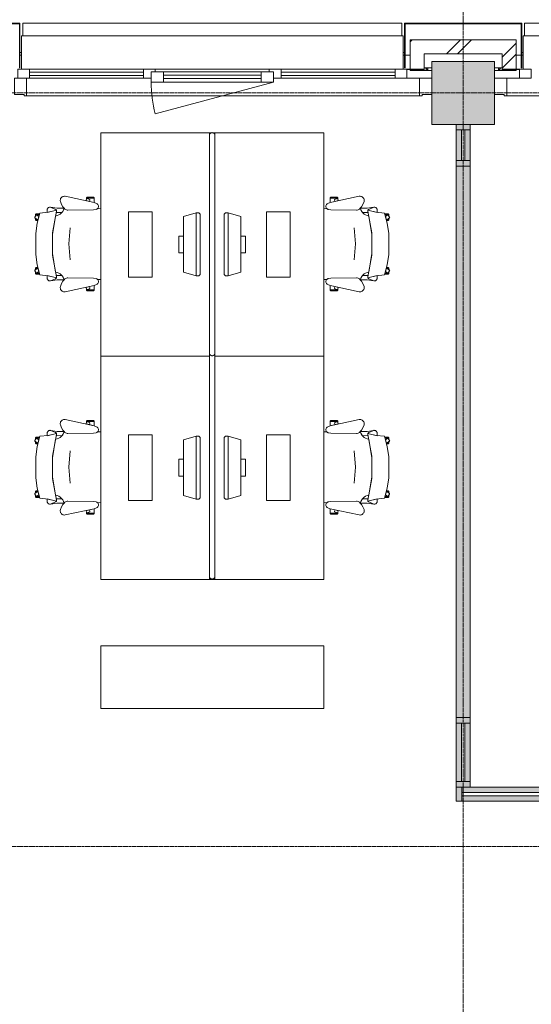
# Model space of a CAD drawing. Header units: millimetres. Extents: x -3388 to 301539, y -5590 to 54660.
# Tile 23 of 216: x 20218 to 23889, y 18670 to 25725. Entities that reach past the tile are written whole.
import ezdxf

# ---------------------------------------------------------------- set-up
doc = ezdxf.new("R2010")
doc.units = ezdxf.units.MM
doc.linetypes.add('stramienlijn', pattern=[21, 12, -3, 3, -3])
for name, color, linetype, lineweight in [('A-DETL-MBND', 5, 'Continuous', 9), ('A-GENM', 13, 'Continuous', 9), ('A-GLAZ', 151, 'Continuous', 9), ('A-GLAZ-CURT', 52, 'Continuous', 9), ('A-GLAZ-CWMG', 51, 'Continuous', 9), ('A-WALL', 113, 'Continuous', 9), ('A-WALL-PATT', 111, 'Continuous', 18), ('I-FURN', 30, 'Continuous', 13), ('I-FURN-PNLS', 30, 'Continuous', 13), ('S-COLS', 52, 'Continuous', 13), ('S-GRID', 1, 'Continuous', 9)]:
    doc.layers.add(name, color=color, linetype=linetype, lineweight=lineweight)
pattern_1 = [(45, (0, 0), (-212.132, 212.132), []), (45, (0, 2200), (-212.132, 212.132), [])]

# ---------------------------------------------------------------- blocks, each defined once
blk = doc.blocks.new('P4910_7251 - P4910_7251-288677-4e verdieping - bouwdeel 3_ 4_ 5')
at = {"layer": 'A-DETL-MBND', "color": 10}
for p, q in [((23072, -32878), (23072, -32888)), ((23072, -32888), (23072, -32878)), ((23199, -33055), (23199, -32928)), ((23199, -32928), (23199, -33055)), ((23199, -33055), (23182, -33038)), ((23182, -33038), (23199, -33055)), ((23182, -33055), (23199, -33055)), ((23199, -33055), (23182, -33055)), ((23199, -33561), (23182, -33578)), ((23182, -33578), (23199, -33561)), ((23199, -33561), (23182, -33561)), ((23182, -33561), (23199, -33561)), ((23199, -33688), (23199, -33561)), ((23199, -33561), (23199, -33688)), ((23072, -33728), (23072, -33738)), ((23072, -33738), (23072, -33728)), ((23072, -36478), (23072, -36488)), ((23072, -36488), (23072, -36478))]:
    blk.add_line(p, q, dxfattribs=at)
blk = doc.blocks.new('P4910_7251 - P4910_7251-288681-4e verdieping - bouwdeel 3_ 4_ 5')
blk.add_blockref('P4910_7251 - P4910_7251-288677-4e verdieping - bouwdeel 3_ 4_ 5', (0, 0))
blk = doc.blocks.new('StadhuisZoetermeer_rvt-1-4e verdieping - bouwdeel 3_ 4_ 5')
at = {"layer": 'A-WALL'}
h = blk.add_hatch(dxfattribs=at)
h.set_pattern_fill('FP_1', color=253, style=0, pattern_type=2)
h.set_pattern_definition(pattern_1)
h.paths.add_polyline_path([(23120, 25370), (23120, 25580), (23020, 25580), (23020, 25370)], flags=0)
h = blk.add_hatch(dxfattribs=at)
h.set_pattern_fill('FP_1', color=253, style=0, pattern_type=2)
h.set_pattern_definition(pattern_1)
h.paths.add_polyline_path([(23120, 25480), (23680, 25480), (23680, 25580), (23120, 25580)], flags=0)
h = blk.add_hatch(dxfattribs=at)
h.set_pattern_fill('FP_1', color=253, style=0, pattern_type=2)
h.set_pattern_definition(pattern_1)
h.paths.add_polyline_path([(23780, 25370), (23780, 25580), (23680, 25580), (23680, 25370)], flags=0)
at = {"layer": 'A-WALL', "color": 253}
for p, q in [((23120, 25580), (23020, 25580)), ((23020, 25580), (23020, 25370)), ((23680, 25580), (23120, 25580)), ((23780, 25580), (23680, 25580)), ((23780, 25370), (23780, 25580)), ((23120, 25480), (23680, 25480)), ((23120, 25370), (23120, 25480)), ((23680, 25480), (23680, 25370)), ((20220, 25470), (20230, 25470)), ((22970, 25470), (22980, 25470)), ((22984, 25470), (23020, 25470)), ((23780, 25470), (23816, 25470)), ((23820, 25470), (23830, 25470)), ((23020, 25370), (22995, 25370)), ((23020, 25370), (23120, 25370)), ((23680, 25370), (23780, 25370)), ((23805, 25370), (23780, 25370))]:
    blk.add_line(p, q, dxfattribs=at)
at = {"color": 253, "lineweight": 9, "rotation": 270.0000000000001}
blk.add_blockref('P4910_7251 - P4910_7251-288681-4e verdieping - bouwdeel 3_ 4_ 5', (56708, 48562), dxfattribs=at)
blk = doc.blocks.new('Prefab_Betonkolom_Rechthoekig - Prefab kolom rechthoekig 450x450-1702227-4e verdieping - bouwdeel 3_ 4_ 5')
at = {"layer": 'S-COLS', "lineweight": 9}
blk.add_hatch(color=254, dxfattribs=at).paths.add_polyline_path([(225, -225), (225, 225), (-225, 225), (-225, -225)], flags=0)
at = {"layer": 'S-COLS', "color": 8, "lineweight": 9}
for p, q in [((225, 225), (-225, 225)), ((-225, 225), (-225, -225)), ((225, -225), (225, 225)), ((-225, -225), (225, -225))]:
    blk.add_line(p, q, dxfattribs=at)
blk = doc.blocks.new('stadhuis Zoetermeer_constructie_4_rvt-1-4e verdieping - bouwdeel 3_ 4_ 5')
at = {"layer": 'A-DETL-MBND', "color": 254}
for p, q in [((22995, 25368), (23020, 25368)), ((23020, 25370), (23020, 25368)), ((23020, 25368), (23020, 25360)), ((23020, 25360), (23175, 25360)), ((23625, 25360), (23780, 25360)), ((23780, 25368), (23780, 25370)), ((23780, 25360), (23780, 25368)), ((23780, 25368), (23805, 25368))]:
    blk.add_line(p, q, dxfattribs=at)
at = {"lineweight": 9, "rotation": 270.0000000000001}
blk.add_blockref('Prefab_Betonkolom_Rechthoekig - Prefab kolom rechthoekig 450x450-1702227-4e verdieping - bouwdeel 3_ 4_ 5', (23400, 25200), dxfattribs=at)
blk = doc.blocks.new('82_FUS_WPB_AV_oth_werkplekken - wp_dubbel _4 pers_-369125-4e verdieping - bouwdeel 3_ 4_ 5')
at = {"layer": 'I-FURN-PNLS', "color": 8, "lineweight": 9}
for p, q in [((777.2, 20), (-781.3, 20)), ((2377.2, 20), (-781.3, 20)), ((-781.3, -20), (777.2, -20)), ((-781.3, -20), (2377.2, -20))]:
    blk.add_line(p, q, dxfattribs=at)
for points, knots in [([(-801.3, 0), (-801.3, 0.9), (-801.2, 2.3), (-800.9, 4.1), (-800.6, 5.3), (-800.2, 6.6), (-799.8, 7.8), (-799.2, 8.9), (-798.7, 10), (-798, 11.1), (-797.3, 12), (-796.6, 12.9), (-795.9, 13.8), (-795.1, 14.6), (-794, 15.5), (-792.8, 16.4), (-791.7, 17.1), (-790.5, 17.8), (-788.3, 18.8), (-785.2, 19.8), (-782.6, 20), (-781.3, 20)], [0, 0, 0, 0, 0.071429, 0.107143, 0.142857, 0.178571, 0.214286, 0.25, 0.285714, 0.321429, 0.357143, 0.392857, 0.428571, 0.464286, 0.5, 0.571429, 0.607143, 0.642857, 0.714286, 0.857143, 1, 1, 1, 1]), ([(-781.3, 20), (-782.6, 20), (-785.2, 19.8), (-788.3, 18.8), (-790.5, 17.8), (-791.7, 17.1), (-792.6, 16.6), (-793.4, 16), (-794.3, 15.3), (-795.1, 14.6), (-795.9, 13.8), (-796.6, 12.9), (-797.3, 12), (-798, 11.1), (-798.7, 10), (-799.2, 8.9), (-799.8, 7.8), (-800.2, 6.6), (-800.6, 5.3), (-800.9, 4.1), (-801.2, 2.3), (-801.3, 0.9), (-801.3, 0)], [-1, -1, -1, -1, -0.857143, -0.714286, -0.642857, -0.607143, -0.571429, -0.535714, -0.5, -0.464286, -0.428571, -0.392857, -0.357143, -0.321429, -0.285714, -0.25, -0.214286, -0.178571, -0.142857, -0.107143, -0.071429, 0, 0, 0, 0]), ([(-781.3, -20), (-782.6, -20), (-785.2, -19.8), (-788.3, -18.8), (-790.5, -17.8), (-791.7, -17.1), (-792.6, -16.6), (-793.4, -16), (-794.3, -15.3), (-795.1, -14.6), (-795.9, -13.8), (-796.6, -12.9), (-797.3, -12), (-798, -11.1), (-798.7, -10), (-799.2, -8.9), (-799.8, -7.8), (-800.2, -6.6), (-800.6, -5.3), (-800.9, -4.1), (-801.2, -2.3), (-801.3, -0.9), (-801.3, 0)], [0, 0, 0, 0, 0.142857, 0.285714, 0.357143, 0.392857, 0.428571, 0.464286, 0.5, 0.535714, 0.571429, 0.607143, 0.642857, 0.678571, 0.714286, 0.75, 0.785714, 0.821429, 0.857143, 0.892857, 0.928571, 1, 1, 1, 1]), ([(-801.3, 0), (-801.3, -0.9), (-801.2, -2.3), (-800.9, -4.1), (-800.6, -5.3), (-800.2, -6.6), (-799.8, -7.8), (-799.2, -8.9), (-798.7, -10), (-798, -11.1), (-797.1, -12.3), (-796.1, -13.5), (-795.1, -14.6), (-794.3, -15.3), (-793.4, -16), (-792.6, -16.6), (-791.7, -17.1), (-790.5, -17.8), (-788.3, -18.8), (-785.2, -19.8), (-782.6, -20), (-781.3, -20)], [-1, -1, -1, -1, -0.928571, -0.892857, -0.857143, -0.821429, -0.785714, -0.75, -0.714286, -0.678571, -0.642857, -0.571429, -0.535714, -0.5, -0.464286, -0.428571, -0.392857, -0.357143, -0.285714, -0.142857, 0, 0, 0, 0]), ([(777.2, 20), (778.5, 20), (781.1, 19.8), (784.2, 18.8), (786.3, 17.8), (787.5, 17.1), (788.4, 16.6), (789.3, 16), (790.1, 15.3), (790.9, 14.6), (791.7, 13.8), (792.5, 12.9), (793.2, 12), (793.9, 11.1), (794.5, 10), (795.1, 8.9), (795.6, 7.8), (796.1, 6.6), (796.5, 5.3), (796.8, 4.1), (797.1, 2.3), (797.2, 0.9), (797.2, 0)], [0, 0, 0, 0, 0.142857, 0.285714, 0.357143, 0.392857, 0.428571, 0.464286, 0.5, 0.535714, 0.571429, 0.607143, 0.642857, 0.678571, 0.714286, 0.75, 0.785714, 0.821429, 0.857143, 0.892857, 0.928571, 1, 1, 1, 1]), ([(797.2, 0), (797.2, -0.9), (797.1, -2.3), (796.8, -4.1), (796.5, -5.3), (796.1, -6.6), (795.6, -7.8), (795.1, -8.9), (794.5, -10), (793.9, -11.1), (793.2, -12), (792.5, -12.9), (791.7, -13.8), (790.9, -14.6), (789.8, -15.5), (788.7, -16.4), (787.5, -17.1), (786.3, -17.8), (784.2, -18.8), (781.1, -19.8), (778.5, -20), (777.2, -20)], [0, 0, 0, 0, 0.071429, 0.107143, 0.142857, 0.178571, 0.214286, 0.25, 0.285714, 0.321429, 0.357143, 0.392857, 0.428571, 0.464286, 0.5, 0.571429, 0.607143, 0.642857, 0.714286, 0.857143, 1, 1, 1, 1]), ([(2377.2, 20), (2378.5, 20), (2381.1, 19.8), (2384.2, 18.8), (2386.3, 17.8), (2387.5, 17.1), (2388.4, 16.6), (2389.3, 16), (2390.1, 15.3), (2390.9, 14.6), (2391.7, 13.8), (2392.5, 12.9), (2393.2, 12), (2393.9, 11.1), (2394.5, 10), (2395.1, 8.9), (2395.6, 7.8), (2396.1, 6.6), (2396.5, 5.3), (2396.8, 4.1), (2397.1, 2.3), (2397.2, 0.9), (2397.2, 0)], [0, 0, 0, 0, 0.142857, 0.285714, 0.357143, 0.392857, 0.428571, 0.464286, 0.5, 0.535714, 0.571429, 0.607143, 0.642857, 0.678571, 0.714286, 0.75, 0.785714, 0.821429, 0.857143, 0.892857, 0.928571, 1, 1, 1, 1]), ([(2397.2, 0), (2397.2, -0.9), (2397.1, -2.3), (2396.8, -4.1), (2396.5, -5.3), (2396.1, -6.6), (2395.6, -7.8), (2395.1, -8.9), (2394.5, -10), (2393.9, -11.1), (2393.2, -12), (2392.5, -12.9), (2391.7, -13.8), (2390.9, -14.6), (2389.8, -15.5), (2388.7, -16.4), (2387.5, -17.1), (2386.3, -17.8), (2384.2, -18.8), (2381.1, -19.8), (2378.5, -20), (2377.2, -20)], [0, 0, 0, 0, 0.071429, 0.107143, 0.142857, 0.178571, 0.214286, 0.25, 0.285714, 0.321429, 0.357143, 0.392857, 0.428571, 0.464286, 0.5, 0.571429, 0.607143, 0.642857, 0.714286, 0.857143, 1, 1, 1, 1])]:
    blk.add_open_spline(points, degree=3, knots=knots, dxfattribs=at)
blk = doc.blocks.new('82_FU_WPB_SH_oth_bureau dubbel - overleg 2p 1600x1600x700-362884-4e verdieping - bouwdeel 3_ 4_ 5')
at = {"layer": 'I-FURN', "color": 8, "lineweight": 9}
for p, q in [((-800, 820), (-800, 40)), ((800, 820), (-800, 820)), ((800, 820), (-800, 820)), ((-800, 820), (-800, 40)), ((800, 40), (800, 820)), ((800, 40), (800, 820)), ((-235, 580), (-235, 410)), ((235, 580), (-235, 580)), ((235, 410), (235, 580)), ((-235, 410), (235, 410)), ((-226.2, 135.5), (-201.2, 225)), ((-201.2, 225), (198.8, 225)), ((-60.8, 260), (-60.8, 225)), ((60.8, 260), (-60.8, 260)), ((60.8, 225), (60.8, 260)), ((198.8, 225), (223.8, 135.5)), ((-226.2, 135.5), (223.8, 135.5)), ((-226.2, 115.5), (-226.2, 135.5)), ((-217, 105.5), (-226.2, 115.5)), ((214.5, 105.5), (-217, 105.5)), ((223.8, 115.5), (214.5, 105.5)), ((223.8, 135.5), (223.8, 115.5)), ((-800, 40), (-800, 26.8)), ((-800, 40), (-781.3, 40)), ((-800, 40), (-781.3, 40)), ((-800, 13.2), (-800, 0)), ((-800, 0), (-781.3, 0)), ((-800, -780), (-800, 0)), ((800, 0), (800, -780)), ((-781.3, 0), (-800, 0)), ((-800, 0), (-800, -780)), ((-217, -65.5), (-226.2, -75.5)), ((214.5, -65.5), (-217, -65.5)), ((223.8, -75.5), (214.5, -65.5)), ((800, -780), (800, 0)), ((-226.2, -75.5), (-226.2, -95.5)), ((-226.2, -95.5), (-201.2, -185)), ((-226.2, -95.5), (223.8, -95.5)), ((198.8, -185), (223.8, -95.5)), ((223.8, -95.5), (223.8, -75.5)), ((-201.2, -185), (198.8, -185)), ((-60.8, -220), (-60.8, -185)), ((60.8, -185), (60.8, -220)), ((60.8, -220), (-60.8, -220)), ((-235, -580), (-235, -410)), ((-235, -410), (235, -410)), ((235, -410), (235, -580)), ((235, -580), (-235, -580)), ((800, -780), (-800, -780)), ((-800, -780), (800, -780))]:
    blk.add_line(p, q, dxfattribs=at)
blk = doc.blocks.new('82_FU_WPB_SH_oth_bureaustoel - Medachair_dwg-4535414-4e verdieping - bouwdeel 3_ 4_ 5')
at = {"layer": 'I-FURN', "color": 8, "lineweight": 9, "flags": 128}
for points in [[(892.889, 168.223), (890.967, 168.059), (889.043, 168.196), (887.164, 168.631), (885.376, 169.354), (900.733, 228.425), (905.902, 289.24), (978.561, 307.639), (1052.71, 318.565), (1203.12, 318.565), (1277.28, 307.639), (1349.93, 289.24), (1355.1, 228.425), (1370.46, 169.354), (1368.67, 168.631), (1366.79, 168.196), (1364.87, 168.059), (1362.95, 168.223), (1207.14, 197.058), (1048.69, 197.058)], [(918.125, 319.565), (927.701, 319.565), (921.833, 315.302), (921.252, 314.785), (920.782, 314.165), (920.443, 313.465), (920.246, 312.713), (920.201, 311.936), (920.307, 311.165), (920.562, 310.431), (920.955, 309.759), (930.663, 296.398), (918.125, 292.89), (918.125, 319.565), (918.125, 292.89), (910.828, 290.739), (910.828, 312.214), (910.93, 313.488), (911.254, 314.724), (911.788, 315.885), (912.516, 316.936), (913.416, 317.843), (914.461, 318.579), (915.618, 319.121), (916.852, 319.453)], [(940.758, 324.147), (956.25, 302.822), (930.663, 296.398), (920.955, 309.759), (920.562, 310.431), (920.307, 311.165), (920.201, 311.936), (920.246, 312.713), (920.443, 313.465), (920.782, 314.165), (921.252, 314.785), (921.833, 315.302), (935.215, 325.024), (935.808, 325.381), (936.454, 325.628), (937.133, 325.76), (937.824, 325.773), (938.507, 325.664), (939.161, 325.439), (939.766, 325.104), (940.304, 324.669)], [(952.817, 319.565), (944.086, 319.565), (952.817, 307.547)], [(956.25, 302.822), (960.114, 303.709), (960.114, 312.214), (960.012, 313.488), (959.689, 314.724), (959.155, 315.885), (958.427, 316.936), (957.526, 317.842), (956.482, 318.578), (955.325, 319.121), (954.091, 319.453), (952.817, 319.565), (952.817, 307.547)], [(1299.59, 302.822), (1295.72, 303.709), (1295.72, 312.214), (1295.82, 313.488), (1296.15, 314.724), (1296.68, 315.885), (1297.41, 316.936), (1298.31, 317.842), (1299.35, 318.578), (1300.51, 319.121), (1301.75, 319.453), (1303.02, 319.565), (1303.02, 307.547)], [(1315.08, 324.147), (1299.59, 302.822), (1325.17, 296.398), (1334.88, 309.759), (1335.27, 310.431), (1335.53, 311.165), (1335.64, 311.936), (1335.59, 312.713), (1335.39, 313.465), (1335.05, 314.165), (1334.58, 314.785), (1334, 315.302), (1320.62, 325.024), (1319.95, 325.418), (1319.21, 325.673), (1318.44, 325.779), (1317.67, 325.733), (1316.92, 325.537), (1316.22, 325.197), (1315.6, 324.728)], [(1303.02, 319.565), (1311.75, 319.565), (1303.02, 307.547)], [(1337.71, 319.565), (1328.13, 319.565), (1334, 315.302), (1334.58, 314.785), (1335.05, 314.165), (1335.39, 313.465), (1335.59, 312.713), (1335.64, 311.936), (1335.53, 311.165), (1335.27, 310.431), (1334.88, 309.759), (1325.17, 296.398), (1337.71, 292.89), (1337.71, 319.565), (1337.71, 292.89), (1345.01, 290.739), (1345.01, 312.214), (1344.91, 313.488), (1344.58, 314.724), (1344.05, 315.885), (1343.32, 316.936), (1342.42, 317.843), (1341.38, 318.579), (1340.22, 319.121), (1338.98, 319.453)], [(885.376, 169.354), (901.933, 235.905), (883.884, 235.905), (878.925, 235.405), (875.362, 233.856), (872.064, 231.801), (869.103, 229.285), (866.877, 226.428), (865.11, 223.266), (863.842, 219.874), (863.209, 217.007), (863.006, 214.077), (863.24, 211.15), (879.412, 175.835), (880.431, 173.831), (881.796, 172.044), (883.463, 170.535)], [(824.403, 141.678), (818.953, 142.657), (813.415, 142.634), (807.972, 141.609), (802.805, 139.617), (798.084, 136.723), (793.963, 133.023), (790.58, 128.638), (788.046, 123.714), (786.445, 118.413), (785.829, 112.909), (786.219, 107.385), (831.099, -100.079), (837.63, -118.572), (839.728, -122.329), (842.495, -125.624), (845.834, -128.337), (849.625, -130.373), (853.732, -131.657), (858.007, -132.144), (862.297, -131.816), (866.449, -130.686), (870.313, -128.793), (873.751, -126.206), (876.639, -123.017), (878.875, -119.341), (880.377, -115.309), (883.676, -96.3046), (886.374, 87.0952), (885.563, 92.9865), (883.773, 98.6577), (881.055, 103.947), (877.488, 108.705), (862.019, 123.036), (844.106, 134.163)], [(871.242, 164.405), (863.24, 211.15), (879.412, 175.835), (880.505, 173.714), (881.986, 171.843), (883.8, 170.291), (885.878, 169.118), (888.143, 168.366), (890.51, 168.064), (892.892, 168.223), (901.41, 170.576), (901.218, 129.572), (891.954, 123.132), (881.803, 118.206), (871.01, 114.916)], [(1362.94, 168.223), (1354.43, 170.576), (1354.62, 129.572), (1363.88, 123.132), (1374.03, 118.206), (1384.83, 114.916), (1384.59, 164.405), (1392.6, 211.15), (1376.42, 175.835), (1375.41, 173.831), (1374.04, 172.044), (1372.37, 170.535), (1370.46, 169.354), (1368.67, 168.631), (1366.79, 168.196), (1364.87, 168.059)], [(1369.46, 87.0952), (1372.16, -96.3046), (1375.46, -115.309), (1376.96, -119.341), (1379.2, -123.017), (1382.09, -126.206), (1385.52, -128.793), (1389.39, -130.686), (1393.54, -131.816), (1397.83, -132.144), (1402.1, -131.657), (1406.21, -130.373), (1410, -128.337), (1413.34, -125.624), (1416.11, -122.329), (1418.21, -118.572), (1424.74, -100.079), (1469.62, 107.385), (1470.01, 112.909), (1469.39, 118.413), (1467.79, 123.714), (1465.26, 128.638), (1461.87, 133.023), (1457.75, 136.723), (1453.03, 139.617), (1447.86, 141.609), (1442.42, 142.634), (1436.88, 142.657), (1431.43, 141.678), (1411.73, 134.163), (1393.82, 123.036), (1378.35, 108.705), (1374.78, 103.947), (1372.06, 98.6577), (1370.27, 92.9865)], [(799.562, -101.355), (799.562, -45.6211), (798.289, -45.733), (797.055, -46.0653), (795.898, -46.6078), (794.853, -47.3438), (793.953, -48.2507), (793.225, -49.3008), (792.691, -50.4619), (792.368, -51.6983), (792.265, -52.9721), (792.265, -94.1338), (792.419, -95.5465), (792.843, -96.9028), (793.521, -98.1512), (794.429, -99.2443), (795.532, -100.141), (796.787, -100.807), (798.148, -101.216)], [(799.562, -45.5991), (807.31, -45.5991), (805.271, -46.2618), (804.634, -46.532), (804.054, -46.9088), (803.548, -47.3805), (803.132, -47.9329), (802.818, -48.5492), (802.616, -49.2106), (802.531, -49.8971), (802.568, -50.5879), (802.723, -51.2618), (807.834, -66.993), (808.146, -67.7056), (808.591, -68.3438), (809.152, -68.8829), (809.807, -69.3023), (810.531, -69.5858), (811.297, -69.7226), (812.075, -69.7073), (812.834, -69.5406), (822.297, -66.4659), (831.099, -100.057), (831.452, -101.333), (799.562, -101.333)], [(816.415, -42.6409), (805.266, -46.2635), (804.629, -46.5337), (804.049, -46.9104), (803.543, -47.3822), (803.127, -47.9346), (802.813, -48.5508), (802.61, -49.2123), (802.526, -49.8988), (802.562, -50.5895), (802.718, -51.2635), (807.829, -66.9946), (808.141, -67.7073), (808.586, -68.3455), (809.147, -68.8846), (809.802, -69.304), (810.526, -69.5875), (811.292, -69.7243), (812.07, -69.709), (812.829, -69.5423), (822.292, -66.4676)], [(1456.27, -45.5991), (1448.53, -45.5991), (1450.57, -46.2618), (1451.2, -46.532), (1451.78, -46.9088), (1452.29, -47.3805), (1452.7, -47.9329), (1453.02, -48.5492), (1453.22, -49.2106), (1453.3, -49.8971), (1453.27, -50.5879), (1453.11, -51.2618), (1448, -66.993), (1447.73, -67.6297), (1447.35, -68.2097), (1446.88, -68.7156), (1446.33, -69.1319), (1445.71, -69.4459), (1445.05, -69.6481), (1444.37, -69.7324), (1443.68, -69.6962), (1443, -69.5406), (1433.54, -66.4659), (1424.74, -100.057), (1424.38, -101.333), (1456.27, -101.333)], [(1439.42, -42.6409), (1450.57, -46.2635), (1451.21, -46.5337), (1451.79, -46.9104), (1452.29, -47.3822), (1452.71, -47.9346), (1453.02, -48.5508), (1453.23, -49.2123), (1453.31, -49.8988), (1453.27, -50.5895), (1453.12, -51.2635), (1448.01, -66.9946), (1447.69, -67.7073), (1447.25, -68.3455), (1446.69, -68.8846), (1446.03, -69.304), (1445.31, -69.5875), (1444.54, -69.7243), (1443.77, -69.709), (1443.01, -69.5423), (1433.54, -66.4676)], [(1456.27, -101.355), (1456.27, -45.6211), (1457.55, -45.733), (1458.78, -46.0653), (1459.94, -46.6078), (1460.98, -47.3438), (1461.88, -48.2507), (1462.61, -49.3008), (1463.14, -50.4619), (1463.47, -51.6983), (1463.57, -52.9721), (1463.57, -94.1338), (1463.42, -95.5465), (1462.99, -96.9028), (1462.31, -98.1512), (1461.41, -99.2443), (1460.3, -100.141), (1459.05, -100.807), (1457.69, -101.216)]]:
    blk.add_lwpolyline(points, close=True, dxfattribs=at)
for points in [[(1391.99, 219.874), (1392.63, 217.007), (1392.83, 214.077), (1392.6, 211.15), (1392.83, 214.077), (1392.63, 217.007), (1391.99, 219.874), (1390.73, 223.267), (1388.96, 226.428), (1386.73, 229.285), (1383.77, 231.802), (1380.47, 233.857), (1376.91, 235.406), (1371.95, 235.905), (1353.9, 235.905), (1370.46, 169.354), (1372.37, 170.535), (1374.04, 172.044), (1375.41, 173.831), (1376.42, 175.835), (1392.6, 211.15)], [(1375.46, -115.309), (1372.16, -96.3046), (1369.46, 87.0952), (1370.27, 92.9865), (1372.06, 98.6577), (1374.78, 103.947), (1378.35, 108.705), (1384.43, 115.005), (1372.33, 118.902), (1361.09, 124.852), (1351.07, 132.673), (1342.56, 142.125), (1335.84, 152.917), (1331.11, 164.717), (1328.51, 177.162), (1195.33, 198.061), (1060.51, 198.061), (927.325, 177.162), (924.726, 164.717), (919.993, 152.917), (913.272, 142.125), (904.769, 132.673), (894.746, 124.852), (883.511, 118.902), (871.409, 115.005), (877.488, 108.705), (881.055, 103.947), (883.773, 98.6577), (885.563, 92.9865), (886.374, 87.0952), (883.676, -96.3046), (880.377, -115.309), (879.012, -119.052), (877.014, -122.499), (874.445, -125.544), (874.7616, -147.7067)], [(1241.01, 70.5866), (1126.01, 80.6836), (1011.01, 70.5866)], [(1381.0744, -147.7067), (1381.39, -125.544), (1378.82, -122.499), (1376.82, -119.052), (1375.46, -115.309)]]:
    blk.add_lwpolyline(points, dxfattribs=at)
blk = doc.blocks.new('82_FU_WPB_SH_oth_bureaustoel - 82_FU_WPB_SH_oth_bureaustoel-362900-4e verdieping - bouwdeel 3_ 4_ 5')
blk.add_blockref('82_FU_WPB_SH_oth_bureaustoel - Medachair_dwg-4535414-4e verdieping - bouwdeel 3_ 4_ 5', (-1131.3, 47.7))
blk = doc.blocks.new('82_FU_WPB_SH_oth_bureaustoel - 82_FU_WPB_SH_oth_bureaustoel-4536425-4e verdieping - bouwdeel 3_ 4_ 5')
at = {"extrusion": (0, 0, -1), "zscale": -1, "rotation": 180}
blk.add_blockref('82_FU_WPB_SH_oth_bureaustoel - Medachair_dwg-4535414-4e verdieping - bouwdeel 3_ 4_ 5', (1131.3, -47.7), dxfattribs=at)
blk = doc.blocks.new('82_FU_WPB_SH_oth_bureau dubbel - overleg 2p 1600x1600x700-V264-4e verdieping - bouwdeel 3_ 4_ 5')
at = {"layer": 'I-FURN', "color": 8, "lineweight": 9}
for p, q in [((-800, 820), (-800, 40)), ((800, 820), (-800, 820)), ((800, 820), (-800, 820)), ((-800, 820), (-800, 40)), ((800, 40), (800, 820)), ((800, 40), (800, 820)), ((-235, 580), (-235, 410)), ((235, 580), (-235, 580)), ((235, 410), (235, 580)), ((-235, 410), (235, 410)), ((-226.2, 135.5), (-201.2, 225)), ((-201.2, 225), (198.8, 225)), ((-60.8, 260), (-60.8, 225)), ((60.8, 260), (-60.8, 260)), ((60.8, 225), (60.8, 260)), ((198.8, 225), (223.8, 135.5)), ((-226.2, 135.5), (223.8, 135.5)), ((-226.2, 115.5), (-226.2, 135.5)), ((-217, 105.5), (-226.2, 115.5)), ((214.5, 105.5), (-217, 105.5)), ((223.8, 115.5), (214.5, 105.5)), ((223.8, 135.5), (223.8, 115.5)), ((-800, -780), (-800, 0)), ((777.2, 40), (800, 40)), ((777.2, 40), (800, 40)), ((777.2, 0), (800, 0)), ((800, 40), (800, 0)), ((800, 0), (800, -780)), ((-800, 0), (-800, -780)), ((-217, -65.5), (-226.2, -75.5)), ((214.5, -65.5), (-217, -65.5)), ((223.8, -75.5), (214.5, -65.5)), ((800, 0), (777.2, 0)), ((800, -780), (800, 0)), ((-226.2, -75.5), (-226.2, -95.5)), ((-226.2, -95.5), (-201.2, -185)), ((-226.2, -95.5), (223.8, -95.5)), ((198.8, -185), (223.8, -95.5)), ((223.8, -95.5), (223.8, -75.5)), ((-201.2, -185), (198.8, -185)), ((-60.8, -220), (-60.8, -185)), ((60.8, -185), (60.8, -220)), ((60.8, -220), (-60.8, -220)), ((-235, -580), (-235, -410)), ((-235, -410), (235, -410)), ((235, -410), (235, -580)), ((235, -580), (-235, -580)), ((800, -780), (-800, -780)), ((-800, -780), (800, -780))]:
    blk.add_line(p, q, dxfattribs=at)
blk = doc.blocks.new('82_FU_WPB_AV_oth_kast - K1 1600x450x900-395265-4e verdieping - bouwdeel 3_ 4_ 5')
at = {"layer": 'I-FURN', "color": 8, "lineweight": 9}
for p, q in [((800, 225), (-800, 225)), ((-800, 225), (-800, -225)), ((800, -225), (800, 225)), ((-800, -225), (800, -225))]:
    blk.add_line(p, q, dxfattribs=at)
blk = doc.blocks.new('Stadhuis Zoetermeer_OTH_interieur_rvt-1-4e verdieping - bouwdeel 3_ 4_ 5')
at = {"color": 8, "lineweight": 9, "rotation": 270.0000000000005}
for name, p in [('82_FU_WPB_SH_oth_bureau dubbel - overleg 2p 1600x1600x700-362884-4e verdieping - bouwdeel 3_ 4_ 5', (21579.2, 24114.2)), ('82_FUS_WPB_AV_oth_werkplekken - wp_dubbel _4 pers_-369125-4e verdieping - bouwdeel 3_ 4_ 5', (21599.2, 24114.2)), ('82_FU_WPB_SH_oth_bureaustoel - 82_FU_WPB_SH_oth_bureaustoel-4536425-4e verdieping - bouwdeel 3_ 4_ 5', (20699.2, 24114.2)), ('82_FU_WPB_SH_oth_bureaustoel - 82_FU_WPB_SH_oth_bureaustoel-362900-4e verdieping - bouwdeel 3_ 4_ 5', (22499.2, 24114.2)), ('82_FU_WPB_SH_oth_bureau dubbel - overleg 2p 1600x1600x700-V264-4e verdieping - bouwdeel 3_ 4_ 5', (21579.2, 22514.2)), ('82_FU_WPB_SH_oth_bureaustoel - 82_FU_WPB_SH_oth_bureaustoel-4536425-4e verdieping - bouwdeel 3_ 4_ 5', (20699.2, 22514.2)), ('82_FU_WPB_SH_oth_bureaustoel - 82_FU_WPB_SH_oth_bureaustoel-362900-4e verdieping - bouwdeel 3_ 4_ 5', (22499.2, 22514.2))]:
    blk.add_blockref(name, p, dxfattribs=at)
at = {"color": 8, "lineweight": 9}
blk.add_blockref('82_FU_WPB_AV_oth_kast - K1 1600x450x900-395265-4e verdieping - bouwdeel 3_ 4_ 5', (21599.2, 21014.2), dxfattribs=at)
blk = doc.blocks.new('Rectangular Mullion - 100x40 alu-2125702-4e verdieping - bouwdeel 3_ 4_ 5')
at = {"layer": 'A-GLAZ-CWMG'}
blk.add_hatch(color=256, dxfattribs=at).paths.add_polyline_path([(-40, -50), (-40, 50), (0, 50), (0, -50)], flags=0)
at = {"layer": 'A-GLAZ-CWMG', "lineweight": 18}
for p, q in [((-40, 50), (0, 50)), ((-40, -50), (-40, 50)), ((0, 50), (0, -50)), ((0, -50), (-40, -50))]:
    blk.add_line(p, q, dxfattribs=at)
blk = doc.blocks.new('System Panel - Glazed-2325154-4e verdieping - bouwdeel 3_ 4_ 5')
at = {"layer": 'A-GLAZ-CURT', "lineweight": 13}
for p, q in [((210, 12.5), (-210, 12.5)), ((-210, 12.5), (-210, -12.5)), ((210, -12.5), (210, 12.5)), ((-210, -12.5), (210, -12.5))]:
    blk.add_line(p, q, dxfattribs=at)
blk = doc.blocks.new('Rectangular Mullion - 100x40 alu-V4-4e verdieping - bouwdeel 3_ 4_ 5')
at = {"layer": 'A-GLAZ-CWMG'}
h = blk.add_hatch(color=256, dxfattribs=at)
h.paths.add_polyline_path([(23387.5, 20265), (23387.5, 20685), (23350, 20685), (23350, 20265)], flags=0)
h.paths.add_polyline_path([(23450, 20265), (23450, 20685), (23412.5, 20685), (23412.5, 20265)], flags=0)
for p, q in [((23350, 20265), (23350, 20685)), ((23450, 20265), (23450, 20685))]:
    blk.add_line(p, q, dxfattribs=at)
blk = doc.blocks.new('Rectangular Mullion - 100x40 alu-V2-4e verdieping - bouwdeel 3_ 4_ 5')
at = {"layer": 'A-GLAZ-CWMG'}
blk.add_hatch(color=256, dxfattribs=at).paths.add_polyline_path([(0, 50), (-40, 50), (-40, -50), (0, -50)], flags=0)
at = {"layer": 'A-GLAZ-CWMG', "lineweight": 18}
for p, q in [((0, 50), (-40, 50)), ((-40, 50), (-40, -50)), ((0, -50), (0, 50)), ((-40, -50), (0, -50))]:
    blk.add_line(p, q, dxfattribs=at)
blk = doc.blocks.new('System Panel - Glazed-2324567-4e verdieping - bouwdeel 3_ 4_ 5')
at = {"layer": 'A-GLAZ-CURT', "lineweight": 13}
for p, q in [((110, 12.5), (-110, 12.5)), ((-110, 12.5), (-110, -12.5)), ((110, -12.5), (110, 12.5)), ((-110, -12.5), (110, -12.5))]:
    blk.add_line(p, q, dxfattribs=at)
blk = doc.blocks.new('Rectangular Mullion - 100x40 alu-2127271-4e verdieping - bouwdeel 3_ 4_ 5')
at = {"layer": 'A-GLAZ-CWMG'}
h = blk.add_hatch(color=256, dxfattribs=at)
h.paths.add_polyline_path([(23450, 24715), (23450, 24935), (23412.5, 24935), (23412.5, 24715)], flags=0)
h.paths.add_polyline_path([(23350, 24715), (23387.5, 24715), (23387.5, 24935), (23350, 24935)], flags=0)
for p, q in [((23350, 24715), (23350, 24935)), ((23450, 24715), (23450, 24935))]:
    blk.add_line(p, q, dxfattribs=at)
blk = doc.blocks.new('Rectangular Mullion - 100x40 alu-2125703-4e verdieping - bouwdeel 3_ 4_ 5')
at = {"layer": 'A-GLAZ-CWMG'}
blk.add_hatch(color=256, dxfattribs=at).paths.add_polyline_path([(0, -50), (0, 50), (-40, 50), (-40, -50)], flags=0)
at = {"layer": 'A-GLAZ-CWMG', "lineweight": 18}
for p, q in [((0, 50), (-40, 50)), ((-40, 50), (-40, -50)), ((-40, -50), (0, -50))]:
    blk.add_line(p, q, dxfattribs=at)
blk = doc.blocks.new('System Panel - Glazed-2325732-4e verdieping - bouwdeel 3_ 4_ 5')
at = {"layer": 'A-GLAZ-CURT', "lineweight": 13}
for p, q in [((1230, 12.5), (-1230, 12.5)), ((1230, -12.5), (1230, 12.5)), ((-1230, -12.5), (1230, -12.5))]:
    blk.add_line(p, q, dxfattribs=at)
blk = doc.blocks.new('Rectangular Mullion - 100x40 alu-2245584-4e verdieping - bouwdeel 3_ 4_ 5')
at = {"layer": 'A-GLAZ-CWMG'}
h = blk.add_hatch(color=256, dxfattribs=at)
h.paths.add_polyline_path([(25850, 20125), (25850, 20162.5), (23390, 20162.5), (23390, 20125)], flags=0)
h.paths.add_polyline_path([(25850, 20187.5), (25850, 20225), (23390, 20225), (23390, 20187.5), (23450, 20187.5)], flags=0)
for p, q in [((23450, 20225), (25850, 20225)), ((23390, 20125), (25850, 20125))]:
    blk.add_line(p, q, dxfattribs=at)
blk = doc.blocks.new('21_alucobond paneel - 21_alucobond paneel-3582886-4e verdieping - bouwdeel 3_ 4_ 5')
at = {"layer": 'A-GLAZ-CURT'}
for p, q in [((-1360, 0), (1360, 0)), ((-1360, -90), (-1360, 0)), ((1360, 0), (1360, -90))]:
    blk.add_line(p, q, dxfattribs=at)
blk = doc.blocks.new('21_alucobond waterslag - 21_alucobond waterslag-3608126-4e verdieping - bouwdeel 3_ 4_ 5')
at = {"layer": 'A-GLAZ-CURT'}
for p, q in [((-1370, -330), (-1370, -90)), ((-1370, -90), (1370, -90)), ((1370, -90), (1370, -330))]:
    blk.add_line(p, q, dxfattribs=at)
blk = doc.blocks.new('21_alucobond paneel - 21_alucobond paneel-V135-4e verdieping - bouwdeel 3_ 4_ 5')
at = {"layer": 'A-GLAZ-CURT'}
blk.add_hatch(color=256, dxfattribs=at).paths.add_polyline_path([(420, 0), (-420, 0), (-420, -320), (-416, -320), (-416, -4), (416, -4), (416, -320), (420, -320)], flags=0)
at = {"layer": 'A-GLAZ-CURT', "lineweight": 13}
for p, q in [((420, 0), (-420, 0)), ((-420, 0), (-420, -320)), ((420, -320), (420, 0)), ((-416, -320), (-416, -4)), ((-416, -4), (416, -4)), ((416, -4), (416, -320)), ((-420, -320), (-416, -320)), ((416, -320), (420, -320))]:
    blk.add_line(p, q, dxfattribs=at)
at = {"layer": 'A-GLAZ-CURT'}
for p, q in [((-225, -320), (-280, -320)), ((280, -320), (225, -320))]:
    blk.add_line(p, q, dxfattribs=at)
blk = doc.blocks.new('21_alucobond paneel - 21_alucobond paneel-3582956-4e verdieping - bouwdeel 3_ 4_ 5')
at = {"layer": 'A-GLAZ-CURT'}
blk.add_hatch(color=256, dxfattribs=at).paths.add_polyline_path([(420, 0), (-420, 0), (-420, -320), (-416, -320), (-416, -4), (416, -4), (416, -320), (420, -320)], flags=0)
at = {"layer": 'A-GLAZ-CURT', "lineweight": 13}
for p, q in [((420, 0), (-420, 0)), ((-420, 0), (-420, -320)), ((420, -320), (420, 0)), ((-416, -320), (-416, -4)), ((-416, -4), (416, -4)), ((416, -4), (416, -320)), ((-420, -320), (-416, -320)), ((416, -320), (420, -320))]:
    blk.add_line(p, q, dxfattribs=at)
blk = doc.blocks.new('31_binnenspouwblad_afwerking - Merk_B-33-3354001-4e verdieping - bouwdeel 3_ 4_ 5')
at = {"layer": 'A-GENM', "lineweight": 13}
for p, q in [((88, 0), (0, 0)), ((0, 0), (0, -115)), ((88, -125), (88, 0)), ((2995, 0), (2907, 0)), ((2907, 0), (2907, -125)), ((0, -115), (70, -115)), ((70, -115), (70, -125)), ((70, -125), (88, -125)), ((2907, -125), (2925, -125)), ((2925, -115), (2995, -115)), ((2925, -125), (2925, -115))]:
    blk.add_line(p, q, dxfattribs=at)
at = {"layer": 'A-GENM'}
for p, q in [((2815, 0), (2907, 0)), ((88, -125), (2907, -125))]:
    blk.add_line(p, q, dxfattribs=at)
blk = doc.blocks.new('System Panel - 31_CWP_glas_gevel-3349802-4e verdieping - bouwdeel 3_ 4_ 5')
at = {"layer": 'A-GLAZ-CURT', "lineweight": 13}
for p, q in [((409, 12), (-409, 12)), ((-409, 12), (-409, -12)), ((409, -12), (409, 12)), ((-409, -12), (409, -12))]:
    blk.add_line(p, q, dxfattribs=at)
blk = doc.blocks.new('Rectangular Mullion - 31_CWM_065x84-3349796-4e verdieping - bouwdeel 3_ 4_ 5')
at = {"layer": 'A-GLAZ-CWMG'}
for p, q in [((16030, 15707), (16030, 14889)), ((16095, 15707), (16095, 14889))]:
    blk.add_line(p, q, dxfattribs=at)
blk = doc.blocks.new('Rectangular Mullion - 31_CWM_065x84-V149-4e verdieping - bouwdeel 3_ 4_ 5')
at = {"layer": 'A-GLAZ-CWMG', "lineweight": 18}
for p, q in [((-84, 32.5), (0, 32.5)), ((-84, -32.5), (-84, 32.5)), ((0, 32.5), (0, -32.5)), ((0, -32.5), (-84, -32.5))]:
    blk.add_line(p, q, dxfattribs=at)
blk = doc.blocks.new('Rectangular Mullion - 31_CWM_065x84-V150-4e verdieping - bouwdeel 3_ 4_ 5')
at = {"layer": 'A-GLAZ-CWMG', "lineweight": 18}
for p, q in [((0, 32.5), (-84, 32.5)), ((-84, 32.5), (-84, -32.5)), ((0, -32.5), (0, 32.5)), ((-84, -32.5), (0, -32.5))]:
    blk.add_line(p, q, dxfattribs=at)
blk = doc.blocks.new('Rectangular Mullion - 31_CWM_065x84-3349798-4e verdieping - bouwdeel 3_ 4_ 5')
at = {"layer": 'A-GLAZ-CWMG'}
for p, q in [((16030, 17511), (16030, 16693)), ((16095, 17511), (16095, 16693))]:
    blk.add_line(p, q, dxfattribs=at)
blk = doc.blocks.new('Rectangular Mullion - 31_CWM_065x84-V151-4e verdieping - bouwdeel 3_ 4_ 5')
at = {"layer": 'A-GLAZ-CWMG', "lineweight": 18}
for p, q in [((-12, 32.5), (42, 32.5)), ((42, 32.5), (42, -32.5)), ((-42, -32.5), (-42, -15)), ((42, -32.5), (-42, -32.5))]:
    blk.add_line(p, q, dxfattribs=at)
blk = doc.blocks.new('31_WI_raam_1 - raam UPGRADE GEVEL-3492515-4e verdieping - bouwdeel 3_ 4_ 5')
at = {"layer": 'A-GLAZ'}
for p, q in [((-351, 15), (-439, 15)), ((-439, 15), (-439, -60)), ((-351, -60), (-351, 15)), ((439, 15), (351, 15)), ((351, 15), (351, -60)), ((439, -60), (439, 15)), ((-439, -60), (-351, -60)), ((351, -60), (439, -60))]:
    blk.add_line(p, q, dxfattribs=at)
at = {"layer": 'A-GLAZ', "lineweight": 13}
for p, q in [((-351, 15), (351, 15)), ((351, -60), (-351, -60))]:
    blk.add_line(p, q, dxfattribs=at)
blk = doc.blocks.new('Rectangular Mullion - 31_CWM_065x84-3349801-4e verdieping - bouwdeel 3_ 4_ 5')
at = {"layer": 'A-GLAZ-CWMG'}
blk.add_line((16030, 16609), (16030, 15791), dxfattribs=at)
blk = doc.blocks.new('Rectangular Mullion - 31_CWM_065x84-V152-4e verdieping - bouwdeel 3_ 4_ 5')
at = {"layer": 'A-GLAZ-CWMG', "lineweight": 18}
for p, q in [((-42, 32.5), (12, 32.5)), ((-42, -32.5), (-42, 32.5)), ((42, -32.5), (-42, -32.5)), ((42, -15), (42, -32.5))]:
    blk.add_line(p, q, dxfattribs=at)
blk = doc.blocks.new('BI raam rechts - BI raam rechts-3349891-4e verdieping - bouwdeel 3_ 4_ 5')
at = {"layer": 'A-GLAZ', "lineweight": 13}
blk.add_line((-439, 37.5), (409.1, 264.7), dxfattribs=at)
blk.add_arc((-439, 37.5), 878, 360, 15, dxfattribs=at)
blk = doc.blocks.new('WI_subvak - glas 2-3349831-4e verdieping - bouwdeel 3_ 4_ 5')
at = {"layer": 'A-GLAZ'}
for p, q in [((351, 12), (-351, 12)), ((-351, -12), (351, -12))]:
    blk.add_line(p, q, dxfattribs=at)
blk = doc.blocks.new('Rectangular Mullion - 31_CWM_065x84-V154-4e verdieping - bouwdeel 3_ 4_ 5')
at = {"layer": 'A-GLAZ-CWMG', "lineweight": 18}
for p, q in [((0, 32.5), (-84, 32.5)), ((-84, 32.5), (-84, -32.5)), ((0, -32.5), (0, 32.5)), ((-84, -32.5), (0, -32.5))]:
    blk.add_line(p, q, dxfattribs=at)
blk = doc.blocks.new('31_binnenspouwblad_afwerking - Merk_B-33-2826305-4e verdieping - bouwdeel 3_ 4_ 5')
at = {"layer": 'A-GENM', "lineweight": 13}
for p, q in [((70, 115), (0, 115)), ((0, 115), (0, 0)), ((88, 125), (70, 125)), ((70, 125), (70, 115)), ((88, 0), (88, 125)), ((2925, 125), (2907, 125)), ((2907, 125), (2907, 0)), ((2925, 115), (2925, 125)), ((2995, 115), (2925, 115)), ((0, 0), (88, 0)), ((2907, 0), (2995, 0))]:
    blk.add_line(p, q, dxfattribs=at)
at = {"layer": 'A-GENM'}
for p, q in [((2907, 125), (88, 125)), ((2907, 0), (2815, 0))]:
    blk.add_line(p, q, dxfattribs=at)

msp = doc.modelspace()

# ---------------------------------------------------------------- hatches: boundary and pattern name
at = {"layer": 'A-WALL-PATT', "lineweight": 9}
msp.add_hatch(color=256, dxfattribs=at).paths.add_polyline_path([(23449.9999, 20724.9999), (23449.9999, 24675), (23349.9999, 24675), (23349.9999, 20724.9999)], flags=0)

# ---------------------------------------------------------------- linework, layer by layer
at = {"layer": 'A-WALL', "lineweight": 18}
for p, q in [((23349.9999, 24675), (23349.9999, 20724.9999)), ((23449.9999, 24675), (23349.9999, 24675)), ((23449.9999, 20724.9999), (23449.9999, 24675)), ((23349.9999, 20724.9999), (23449.9999, 20724.9999))]:
    msp.add_line(p, q, dxfattribs=at)
at = {"layer": 'S-GRID', "linetype": 'stramienlijn'}
for p, q in [((23400, 44000), (23400, -4400)), ((130950, 25200), (-2788.087, 25200)), ((130950, 19800), (-2788.087, 19800))]:
    msp.add_line(p, q, dxfattribs=at)

# ---------------------------------------------------------------- block references
at = {"lineweight": 5}
for name in ['StadhuisZoetermeer_rvt-1-4e verdieping - bouwdeel 3_ 4_ 5', 'stadhuis Zoetermeer_constructie_4_rvt-1-4e verdieping - bouwdeel 3_ 4_ 5', 'Stadhuis Zoetermeer_OTH_interieur_rvt-1-4e verdieping - bouwdeel 3_ 4_ 5']:
    msp.add_blockref(name, (0, 0), dxfattribs=at)
at = {"layer": 'A-GENM'}
msp.add_blockref('31_binnenspouwblad_afwerking - Merk_B-33-3354001-4e verdieping - bouwdeel 3_ 4_ 5', (20180, 25305), dxfattribs=at)
at = {"layer": 'A-GENM', "rotation": 180}
msp.add_blockref('31_binnenspouwblad_afwerking - Merk_B-33-2826305-4e verdieping - bouwdeel 3_ 4_ 5', (26620, 25305), dxfattribs=at)
at = {"layer": 'A-GLAZ'}
for name, p in [('31_WI_raam_1 - raam UPGRADE GEVEL-3492515-4e verdieping - bouwdeel 3_ 4_ 5', (21600, 25337.5)), ('WI_subvak - glas 2-3349831-4e verdieping - bouwdeel 3_ 4_ 5', (21600, 25315))]:
    msp.add_blockref(name, p, dxfattribs=at)
at = {"layer": 'A-GLAZ', "rotation": 180}
msp.add_blockref('BI raam rechts - BI raam rechts-3349891-4e verdieping - bouwdeel 3_ 4_ 5', (21600, 25315), dxfattribs=at)
at = {"layer": 'A-GLAZ-CURT'}
for name, p in [('21_alucobond paneel - 21_alucobond paneel-3582956-4e verdieping - bouwdeel 3_ 4_ 5', (19800, 25700)), ('21_alucobond paneel - 21_alucobond paneel-3582886-4e verdieping - bouwdeel 3_ 4_ 5', (21600, 25700)), ('21_alucobond paneel - 21_alucobond paneel-V135-4e verdieping - bouwdeel 3_ 4_ 5', (23400, 25700)), ('21_alucobond paneel - 21_alucobond paneel-3582886-4e verdieping - bouwdeel 3_ 4_ 5', (25200, 25700)), ('21_alucobond waterslag - 21_alucobond waterslag-3608126-4e verdieping - bouwdeel 3_ 4_ 5', (21600, 25700)), ('21_alucobond waterslag - 21_alucobond waterslag-3608126-4e verdieping - bouwdeel 3_ 4_ 5', (25200, 25700)), ('System Panel - 31_CWP_glas_gevel-3349802-4e verdieping - bouwdeel 3_ 4_ 5', (20698, 25337.5)), ('System Panel - 31_CWP_glas_gevel-3349802-4e verdieping - bouwdeel 3_ 4_ 5', (22502, 25337.5))]:
    msp.add_blockref(name, p, dxfattribs=at)
for name, p, rotation in [('System Panel - Glazed-2324567-4e verdieping - bouwdeel 3_ 4_ 5', (23399.9999, 24825), 270.0000000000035), ('System Panel - Glazed-2325154-4e verdieping - bouwdeel 3_ 4_ 5', (23399.9999, 20475), 270.0000000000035), ('System Panel - Glazed-2325732-4e verdieping - bouwdeel 3_ 4_ 5', (24620, 20175), 180)]:
    msp.add_blockref(name, p, dxfattribs=dict(at, rotation=rotation))
at = {"layer": 'A-GLAZ-CWMG'}
for name, p, rotation in [('Rectangular Mullion - 31_CWM_065x84-V150-4e verdieping - bouwdeel 3_ 4_ 5', (20205, 25337.5), 180), ('Rectangular Mullion - 31_CWM_065x84-3349796-4e verdieping - bouwdeel 3_ 4_ 5', (5400, 41400), 270), ('Rectangular Mullion - 31_CWM_065x84-3349801-4e verdieping - bouwdeel 3_ 4_ 5', (5400, 41400), 270.0000000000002), ('Rectangular Mullion - 31_CWM_065x84-3349798-4e verdieping - bouwdeel 3_ 4_ 5', (5400, 41400), 270.0000000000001), ('Rectangular Mullion - 31_CWM_065x84-V154-4e verdieping - bouwdeel 3_ 4_ 5', (23805, 25337.5), 180), ('Rectangular Mullion - 100x40 alu-2125703-4e verdieping - bouwdeel 3_ 4_ 5', (23399.9999, 24974.9999), 90.0000000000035), ('Rectangular Mullion - 100x40 alu-V2-4e verdieping - bouwdeel 3_ 4_ 5', (23399.9999, 20724.9999), 90.0000000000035)]:
    msp.add_blockref(name, p, dxfattribs=dict(at, rotation=rotation))
at = {"layer": 'A-GLAZ-CWMG', "extrusion": (0, 0, -1)}
for name, p, rotation in [('Rectangular Mullion - 31_CWM_065x84-V152-4e verdieping - bouwdeel 3_ 4_ 5', (-21149, 25337.5), 180), ('Rectangular Mullion - 31_CWM_065x84-V151-4e verdieping - bouwdeel 3_ 4_ 5', (-22051, 25337.5), 180), ('Rectangular Mullion - 31_CWM_065x84-V149-4e verdieping - bouwdeel 3_ 4_ 5', (-22995, 25337.5), 180), ('Rectangular Mullion - 100x40 alu-2125702-4e verdieping - bouwdeel 3_ 4_ 5', (-23399.9999, 24675), 269.9999999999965), ('Rectangular Mullion - 100x40 alu-2125702-4e verdieping - bouwdeel 3_ 4_ 5', (-23399.9999, 20225), 269.9999999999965)]:
    msp.add_blockref(name, p, dxfattribs=dict(at, rotation=rotation))
at = {"layer": 'A-GLAZ-CWMG'}
for name in ['Rectangular Mullion - 100x40 alu-2127271-4e verdieping - bouwdeel 3_ 4_ 5', 'Rectangular Mullion - 100x40 alu-V4-4e verdieping - bouwdeel 3_ 4_ 5', 'Rectangular Mullion - 100x40 alu-2245584-4e verdieping - bouwdeel 3_ 4_ 5']:
    msp.add_blockref(name, (0, 0), dxfattribs=at)
at = {"layer": 'A-GLAZ-CWMG', "extrusion": (0, 0, -1)}
msp.add_blockref('Rectangular Mullion - 100x40 alu-2125702-4e verdieping - bouwdeel 3_ 4_ 5', (-23349.9999, 20175), dxfattribs=at)

doc.saveas('drawing.dxf')
